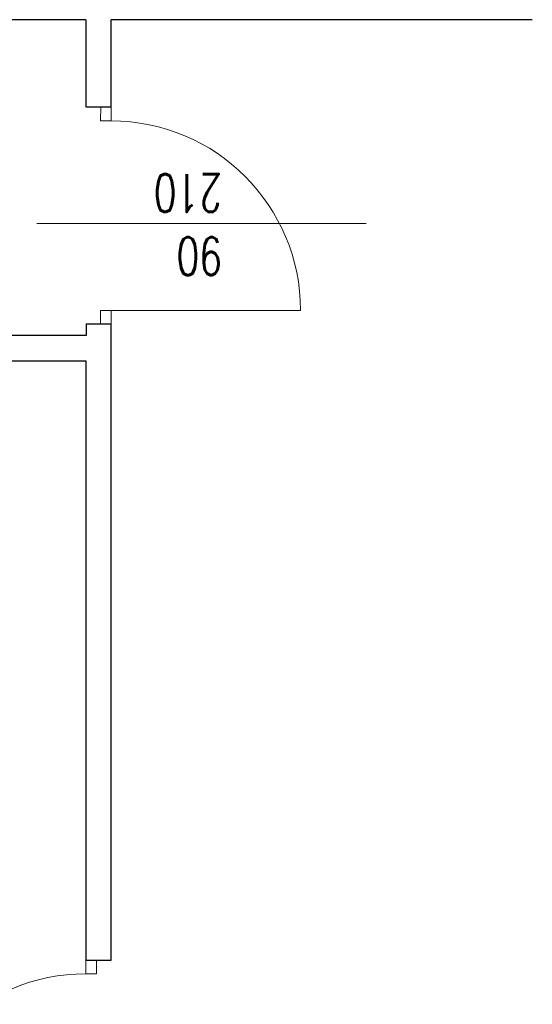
# Model space of a CAD drawing. Header units: millimetres. Extents: x -2948 to 78628, y 64669 to 215420.
# Tile 100 of 256: x 56393 to 56636, y 93189 to 93656. Entities that reach past the tile are written whole.
import ezdxf

# ---------------------------------------------------------------- set-up
doc = ezdxf.new("R2010")
doc.units = ezdxf.units.MM
for name, color, linetype, lineweight in [('NOWE SCIANY', 3, 'Continuous', 13), ('SCIANY', 7, 'Continuous', 30), ('WYMIAR', 5, 'Continuous', 13), ('ŚCIANY', 7, 'Continuous', 30)]:
    doc.layers.add(name, color=color, linetype=linetype, lineweight=lineweight)
doc.styles.add('style2', font='romans.shx', dxfattribs={"width": 0.7})

msp = doc.modelspace()

# ---------------------------------------------------------------- linework, layer by layer
at = {"layer": 'NOWE SCIANY'}
for p, q in [((56431.34, 93608.13), (56431.4, 93614.72)), ((56436.34, 93614.72), (56436.34, 93608.22)), ((56436.34, 93608.13), (56431.34, 93608.13)), ((56557.55, 93559.39), (56400.98, 93559.39)), ((56436.34, 93518.13), (56431.34, 93518.13)), ((56431.34, 93511.63), (56431.34, 93518.13)), ((56436.34, 93518.13), (56436.34, 93511.63)), ((56424.34, 93209.65), (56424.34, 93203.15)), ((56429.34, 93203.15), (56429.34, 93209.65)), ((56424.34, 93203.15), (56429.34, 93203.15))]:
    msp.add_line(p, q, dxfattribs=at)
at = {"layer": 'NOWE SCIANY', "ltscale": 2}
msp.add_line((56432.34, 93518.13), (56526.34, 93518.13), dxfattribs=at)
at = {"layer": 'NOWE SCIANY'}
for points in [[(56436.34, 93608.18), (56431.34, 93608.22)], [(56431.34, 93511.63), (56436.34, 93511.63), (56424.34, 93511.63)], [(56429.34, 93209.65), (56424.34, 93209.65), (56436.34, 93209.65)]]:
    msp.add_lwpolyline(points, dxfattribs=at)
at = {"layer": 'NOWE SCIANY', "ltscale": 2}
for centre, start, end in [((56436.34, 93518.13), 0, 90), ((56424.34, 93113.15), 90, 180)]:
    msp.add_arc(centre, 90, start, end, dxfattribs=at)
at = {"layer": 'SCIANY', "ltscale": 2}
for points in [[(56424.34, 93614.72), (56436.34, 93614.72), (56436.34, 93656.17)], [(56424.34, 93656.17), (56424.37, 93614.72)], [(56424.34, 93209.65), (56436.34, 93209.65), (56436.34, 93511.63), (56424.43, 93511.62), (56424.43, 93506.17), (56260.34, 93506.17), (56260.34, 93511.17), (56248.34, 93511.17), (56248.34, 93506.17), (56143.33, 93506.17), (56143.33, 93494.17), (56424.34, 93494.17), (56424.34, 93209.65)]]:
    msp.add_lwpolyline(points, dxfattribs=at)
at = {"layer": 'WYMIAR', "ltscale": 2}
for points in [[(56431.4, 93614.72), (56424.34, 93614.72), (56436.34, 93614.72)], [(56436.34, 93511.63), (56424.34, 93511.63)]]:
    msp.add_lwpolyline(points, dxfattribs=at)
at = {"layer": 'ŚCIANY', "ltscale": 2}
for p, q in [((56424.34, 93656.17), (56327.83, 93656.17)), ((56636.49, 93656.17), (56436.34, 93656.17))]:
    msp.add_line(p, q, dxfattribs=at)

# ---------------------------------------------------------------- texts
at = {"layer": 'NOWE SCIANY', "linetype": 'Continuous', "ltscale": 0.2, "insert": (56489.02, 93534.86), "char_height": 18, "width": 280.1371, "attachment_point": 1, "rotation": 179.9915, "style": 'style2'}
msp.add_mtext('90\\P210', dxfattribs=at)

doc.saveas('drawing.dxf')
